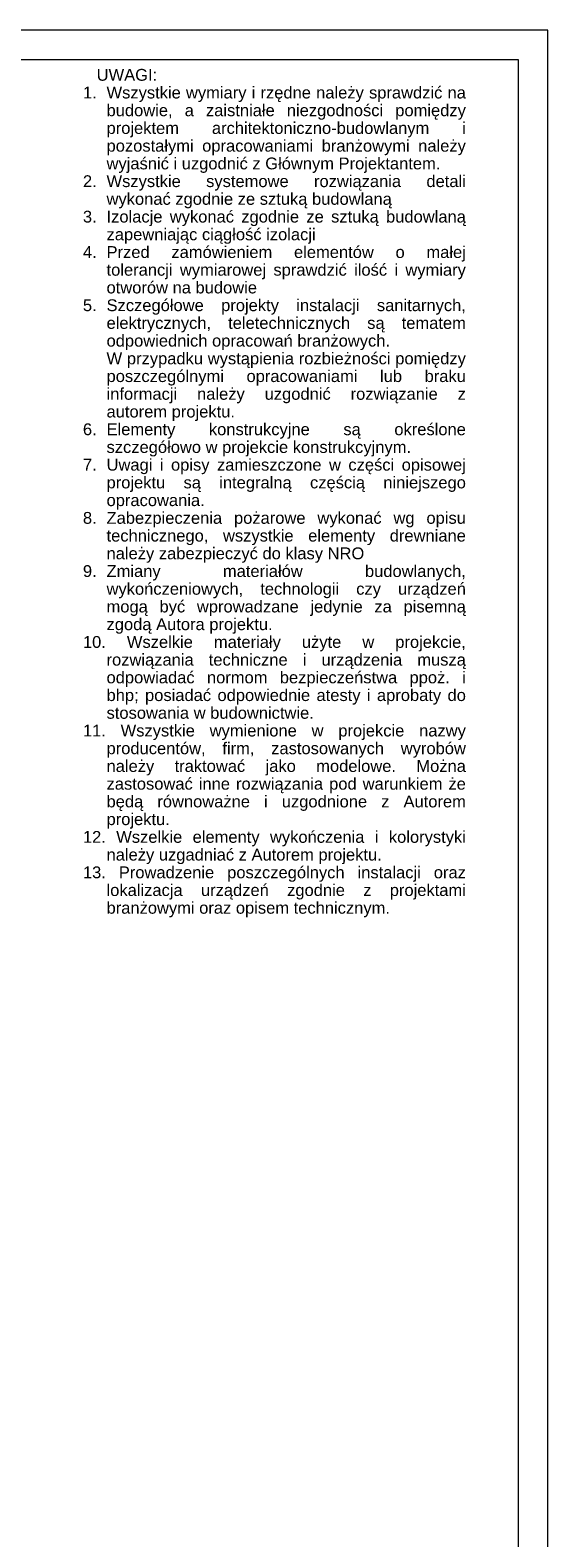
# Model space of a CAD drawing. Header units: millimetres. Extents: x 8949 to 18258, y -1077 to 30686.
# Tile 70 of 89: x 15004 to 15442, y 21822 to 23099. Entities that reach past the tile are written whole.
import ezdxf

# ---------------------------------------------------------------- set-up
doc = ezdxf.new("R2010")
doc.units = ezdxf.units.MM
doc.layers.add('0Z_OPISY', color=7, linetype='Continuous', lineweight=9)
doc.styles.add('ARIAL 2', font='ARIALN.TTF')

msp = doc.modelspace()

# ---------------------------------------------------------------- linework, layer by layer
at = {"layer": '0Z_OPISY'}
for points in [[(12242.5, 20999.2), (15442.5, 20999.2), (15442.5, 23099.2), (12242.5, 23099.2)], [(12267.5, 21024.2), (15417.5, 21024.2), (15417.5, 23074.2), (12267.5, 23074.2)]]:
    msp.add_lwpolyline(points, close=True, dxfattribs=at)

# ---------------------------------------------------------------- texts
at = {"layer": '0Z_OPISY', "insert": (15048.8, 23066.4), "char_height": 10.0033, "width": 323.291, "attachment_point": 1, "line_spacing_factor": 0.9, "style": 'ARIAL 2'}
msp.add_mtext('\\pxi-2,l2,qj,t2;{\\fArial|b0|i0|c238|p34;\\~\\~ UWAGI:\\P1. ^IWszystkie wymiary i rzędne należy sprawdzić na budowie, a zaistniałe niezgodności pomiędzy projektem architektoniczno-budowlanym i pozostałymi opracowaniami branżowymi należy wyjaśnić i uzgodnić z Głównym Projektantem.\\P2. ^IWszystkie systemowe rozwiązania detali wykonać zgodnie ze sztuką budowlaną\\P3.^IIzolacje wykonać zgodnie ze sztuką budowlaną zapewniając ciągłość izolacji\\P4. ^IPrzed zamówieniem elementów o małej tolerancji wymiarowej sprawdzić ilość i wymiary otworów na budowie\\P5. ^ISzczegółowe projekty instalacji sanitarnych, elektrycznych, teletechnicznych są tematem odpowiednich opracowań branżowych. \\P   ^IW przypadku wystąpienia rozbieżności pomiędzy poszczególnymi opracowaniami lub braku informacji należy uzgodnić rozwiązanie z autorem projektu.\\P6. ^IElementy konstrukcyjne są określone szczegółowo w projekcie konstrukcyjnym.\\P7. ^IUwagi i opisy zamieszczone w części opisowej projektu są integralną częścią niniejszego opracowania.\\P8.\\~^IZabezpieczenia pożarowe wykonać wg opisu technicznego, wszystkie elementy drewniane należy zabezpieczyć do klasy NRO\\P9.\\~^IZmiany materiałów budowlanych, wykończeniowych, technologii czy urządzeń mogą być wprowadzane jedynie za pisemną zgodą Autora projektu.\\P10. Wszelkie materiały użyte w projekcie, rozwiązania techniczne i urządzenia muszą odpowiadać normom bezpieczeństwa ppoż. i bhp; posiadać odpowiednie atesty i aprobaty do stosowania w budownictwie.\\P11. Wszystkie wymienione w projekcie nazwy producentów, firm, zastosowanych wyrobów należy traktować jako modelowe. Można zastosować inne rozwiązania pod warunkiem że będą równoważne i uzgodnione z Autorem projektu.\\P12. Wszelkie elementy wykończenia i kolorystyki należy uzgadniać z Autorem projektu.\\P13. Prowadzenie poszczególnych instalacji oraz lokalizacja urządzeń zgodnie z projektami branżowymi oraz opisem technicznym.}', dxfattribs=at)

doc.saveas('drawing.dxf')
